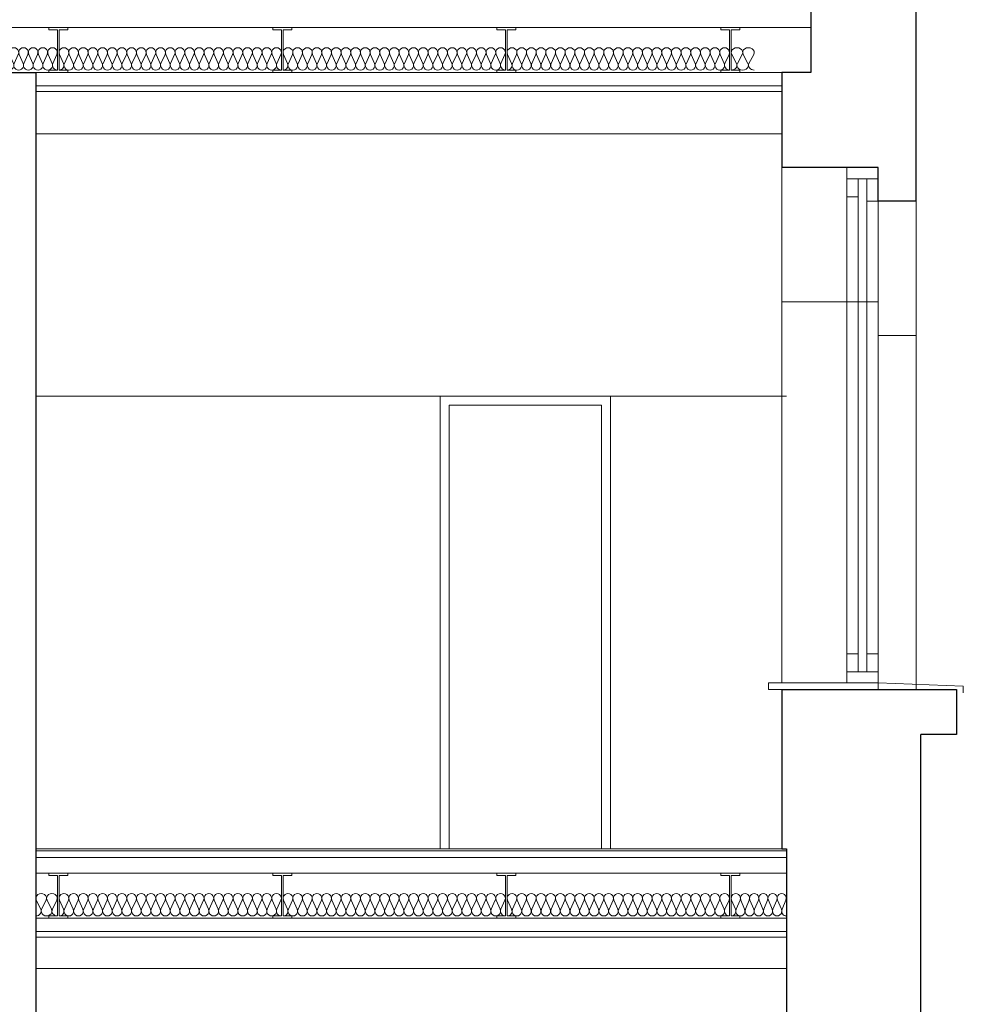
# Model space of a CAD drawing. Extents: x -394022 to -71759, y -12022 to 18278.
# Tile 35 of 91: x -216841 to -212629, y -351 to 4043. Entities that reach past the tile are written whole.
import ezdxf

# ---------------------------------------------------------------- set-up
doc = ezdxf.new("R2010")
doc.units = 0
doc.header["$MEASUREMENT"] = 0
doc.layers.add('INWENT STROPY', color=7, linetype='Continuous')
for name, color, linetype, lineweight, true_color in [('INWENT STROPY_Nr_Pióra__2', 7, 'Continuous', 13, 0x7f7f7f), ('INWENT STROPY_Nr_Pióra__25', 7, 'Continuous', 15, 0x40a5ff), ('Inwentaryzacja Konst._Nr_Pióra__25', 7, 'Continuous', 15, 0x40a5ff)]:
    doc.layers.add(name, color=color, linetype=linetype, lineweight=lineweight, true_color=true_color)
for name, color, linetype, lineweight in [('INWENT STROPY_Nr_Pióra__21', 7, 'Continuous', 13), ('INWENT. DRZWI_Nr_Pióra__21', 7, 'Continuous', 13), ('INWENT. OKNA_Nr_Pióra__21', 7, 'Continuous', 13), ('INWENT.ŚCIANY_Nr_Pióra__1', 7, 'Continuous', 25), ('INWENT.ŚCIANY_Nr_Pióra__21', 7, 'Continuous', 13)]:
    doc.layers.add(name, color=color, linetype=linetype, lineweight=lineweight)

# ---------------------------------------------------------------- blocks, each defined once
blk = doc.blocks.new('Izolacja cieplna 14_24', base_point=(-216665.2, 43.2))
at = {"layer": 'INWENT STROPY_Nr_Pióra__2', "linetype": 'Continuous'}
for p, q in [((-216663.4, 113.4), (-216645.5, 73)), ((-216641.9, 73), (-216623.9, 113.4)), ((-216620.3, 113.4), (-216602.4, 73)), ((-216598.7, 73), (-216580.8, 113.4)), ((-216577.2, 113.4), (-216559.2, 73)), ((-216555.6, 73), (-216537.7, 113.4)), ((-216534, 113.4), (-216516.1, 73)), ((-216512.5, 73), (-216494.5, 113.4)), ((-216490.9, 113.4), (-216473, 73)), ((-216469.3, 73), (-216451.4, 113.4)), ((-216447.8, 113.4), (-216429.8, 73)), ((-216426.2, 73), (-216408.3, 113.4)), ((-216404.7, 113.4), (-216386.7, 73)), ((-216383.1, 73), (-216365.1, 113.4)), ((-216361.5, 113.4), (-216343.6, 73)), ((-216340, 73), (-216322, 113.4)), ((-216318.4, 113.4), (-216300.4, 73)), ((-216296.8, 73), (-216278.9, 113.4)), ((-216275.3, 113.4), (-216257.3, 73)), ((-216253.7, 73), (-216235.8, 113.4)), ((-216232.1, 113.4), (-216214.2, 73)), ((-216210.6, 73), (-216192.6, 113.4)), ((-216189, 113.4), (-216171.1, 73)), ((-216167.4, 73), (-216149.5, 113.4)), ((-216145.9, 113.4), (-216127.9, 73)), ((-216124.3, 73), (-216106.4, 113.4)), ((-216102.7, 113.4), (-216084.8, 73)), ((-216081.2, 73), (-216063.2, 113.4)), ((-216059.6, 113.4), (-216041.7, 73)), ((-216038, 73), (-216020.1, 113.4)), ((-216016.5, 113.4), (-215998.5, 73)), ((-215994.9, 73), (-215977, 113.4)), ((-215973.3, 113.4), (-215955.4, 73)), ((-215951.8, 73), (-215933.8, 113.4)), ((-215930.2, 113.4), (-215912.3, 73)), ((-215908.7, 73), (-215890.7, 113.4)), ((-215887.1, 113.4), (-215869.1, 73)), ((-215865.5, 73), (-215847.6, 113.4)), ((-215844, 113.4), (-215826, 73)), ((-215822.4, 73), (-215804.4, 113.4)), ((-215800.8, 113.4), (-215782.9, 73)), ((-215779.3, 73), (-215761.3, 113.4)), ((-215757.7, 113.4), (-215739.8, 73)), ((-215736.1, 73), (-215718.2, 113.4)), ((-215714.6, 113.4), (-215696.6, 73)), ((-215693, 73), (-215675.1, 113.4))]:
    blk.add_line(p, q, dxfattribs=at)
for centre, start_param, end_param in [((-216643.7, 121.9), 5.870392, 9.837571), ((-216600.6, 121.9), 5.870392, 9.837571), ((-216557.4, 121.9), 5.870392, 9.837571), ((-216514.3, 121.9), 5.870392, 9.837571), ((-216471.2, 121.9), 5.870392, 9.837571), ((-216428, 121.9), 5.870392, 9.837571), ((-216384.9, 121.9), 5.870392, 9.837571), ((-216341.8, 121.9), 5.870392, 9.837571), ((-216298.6, 121.9), 5.870392, 9.837571), ((-216255.5, 121.9), 5.870392, 9.837571), ((-216212.4, 121.9), 5.870392, 9.837571), ((-216169.2, 121.9), 5.870392, 9.837571), ((-216126.1, 121.9), 5.870392, 9.837571), ((-216083, 121.9), 5.870392, 9.837571), ((-216039.9, 121.9), 5.870392, 9.837571), ((-215996.7, 121.9), 5.870392, 9.837571), ((-215953.6, 121.9), 5.870392, 9.837571), ((-215910.5, 121.9), 5.870392, 9.837571), ((-215867.3, 121.9), 5.870392, 9.837571), ((-215824.2, 121.9), 5.870392, 9.837571), ((-215781.1, 121.9), 5.870392, 9.837571), ((-215737.9, 121.9), 5.870392, 9.837571), ((-215694.8, 121.9), 5.870392, 9.837571), ((-216665.2, 64.4), 4.712389, 6.695979), ((-216622.1, 64.4), 2.7288, 6.695979), ((-216579, 64.4), 2.7288, 6.695979), ((-216535.9, 64.4), 2.7288, 6.695979), ((-216492.7, 64.4), 2.7288, 6.695979), ((-216449.6, 64.4), 2.7288, 6.695979), ((-216406.5, 64.4), 2.7288, 6.695979), ((-216363.3, 64.4), 2.7288, 6.695979), ((-216320.2, 64.4), 2.7288, 6.695979), ((-216277.1, 64.4), 2.7288, 6.695979), ((-216233.9, 64.4), 2.7288, 6.695979), ((-216190.8, 64.4), 2.7288, 6.695979), ((-216147.7, 64.4), 2.7288, 6.695979), ((-216104.6, 64.4), 2.7288, 6.695979), ((-216061.4, 64.4), 2.7288, 6.695979), ((-216018.3, 64.4), 2.7288, 6.695979), ((-215975.2, 64.4), 2.7288, 6.695979), ((-215932, 64.4), 2.7288, 6.695979), ((-215888.9, 64.4), 2.7288, 6.695979), ((-215845.8, 64.4), 2.7288, 6.695979), ((-215802.6, 64.4), 2.7288, 6.695979), ((-215759.5, 64.4), 2.7288, 6.695979), ((-215716.4, 64.4), 2.7288, 6.695979), ((-215673.2, 64.4), 2.7288, 4.712389)]:
    blk.add_ellipse(centre, major_axis=(21.6, 0), ratio=0.986209, start_param=start_param, end_param=end_param, dxfattribs=at)
blk = doc.blocks.new('Izolacja cieplna 14_29', base_point=(-217665.2, 3818.2))
at = {"layer": 'INWENT STROPY_Nr_Pióra__2', "linetype": 'Continuous'}
for p, q in [((-217663.4, 3888.4), (-217645.5, 3848)), ((-217641.9, 3848), (-217623.9, 3888.4)), ((-217620.3, 3888.4), (-217602.4, 3848)), ((-217598.7, 3848), (-217580.8, 3888.4)), ((-217577.2, 3888.4), (-217559.2, 3848)), ((-217555.6, 3848), (-217537.7, 3888.4)), ((-217534, 3888.4), (-217516.1, 3848)), ((-217512.5, 3848), (-217494.5, 3888.4)), ((-217490.9, 3888.4), (-217473, 3848)), ((-217469.3, 3848), (-217451.4, 3888.4)), ((-217447.8, 3888.4), (-217429.8, 3848)), ((-217426.2, 3848), (-217408.3, 3888.4)), ((-217404.7, 3888.4), (-217386.7, 3848)), ((-217383.1, 3848), (-217365.1, 3888.4)), ((-217361.5, 3888.4), (-217343.6, 3848)), ((-217340, 3848), (-217322, 3888.4)), ((-217318.4, 3888.4), (-217300.4, 3848)), ((-217296.8, 3848), (-217278.9, 3888.4)), ((-217275.3, 3888.4), (-217257.3, 3848)), ((-217253.7, 3848), (-217235.8, 3888.4)), ((-217232.1, 3888.4), (-217214.2, 3848)), ((-217210.6, 3848), (-217192.6, 3888.4)), ((-217189, 3888.4), (-217171.1, 3848)), ((-217167.4, 3848), (-217149.5, 3888.4)), ((-217145.9, 3888.4), (-217127.9, 3848)), ((-217124.3, 3848), (-217106.4, 3888.4)), ((-217102.7, 3888.4), (-217084.8, 3848)), ((-217081.2, 3848), (-217063.2, 3888.4)), ((-217059.6, 3888.4), (-217041.7, 3848)), ((-217038, 3848), (-217020.1, 3888.4)), ((-217016.5, 3888.4), (-216998.5, 3848)), ((-216994.9, 3848), (-216977, 3888.4)), ((-216973.3, 3888.4), (-216955.4, 3848)), ((-216951.8, 3848), (-216933.8, 3888.4)), ((-216930.2, 3888.4), (-216912.3, 3848)), ((-216908.7, 3848), (-216890.7, 3888.4)), ((-216887.1, 3888.4), (-216869.1, 3848)), ((-216865.5, 3848), (-216847.6, 3888.4)), ((-216844, 3888.4), (-216826, 3848)), ((-216822.4, 3848), (-216804.4, 3888.4)), ((-216800.8, 3888.4), (-216782.9, 3848)), ((-216779.3, 3848), (-216761.3, 3888.4)), ((-216757.7, 3888.4), (-216739.8, 3848)), ((-216736.1, 3848), (-216718.2, 3888.4)), ((-216714.6, 3888.4), (-216696.6, 3848)), ((-216693, 3848), (-216675.1, 3888.4))]:
    blk.add_line(p, q, dxfattribs=at)
for centre, start_param, end_param in [((-217643.7, 3896.9), 5.870392, 9.837571), ((-217600.6, 3896.9), 5.870392, 9.837571), ((-217557.4, 3896.9), 5.870392, 9.837571), ((-217514.3, 3896.9), 5.870392, 9.837571), ((-217471.2, 3896.9), 5.870392, 9.837571), ((-217428, 3896.9), 5.870392, 9.837571), ((-217384.9, 3896.9), 5.870392, 9.837571), ((-217341.8, 3896.9), 5.870392, 9.837571), ((-217298.6, 3896.9), 5.870392, 9.837571), ((-217255.5, 3896.9), 5.870392, 9.837571), ((-217212.4, 3896.9), 5.870392, 9.837571), ((-217169.2, 3896.9), 5.870392, 9.837571), ((-217126.1, 3896.9), 5.870392, 9.837571), ((-217083, 3896.9), 5.870392, 9.837571), ((-217039.9, 3896.9), 5.870392, 9.837571), ((-216996.7, 3896.9), 5.870392, 9.837571), ((-216953.6, 3896.9), 5.870392, 9.837571), ((-216910.5, 3896.9), 5.870392, 9.837571), ((-216867.3, 3896.9), 5.870392, 9.837571), ((-216824.2, 3896.9), 5.870392, 9.837571), ((-216781.1, 3896.9), 5.870392, 9.837571), ((-216737.9, 3896.9), 5.870392, 9.837571), ((-216694.8, 3896.9), 5.870392, 9.837571), ((-217665.2, 3839.4), 4.712389, 6.695979), ((-217622.1, 3839.4), 2.7288, 6.695979), ((-217579, 3839.4), 2.7288, 6.695979), ((-217535.9, 3839.4), 2.7288, 6.695979), ((-217492.7, 3839.4), 2.7288, 6.695979), ((-217449.6, 3839.4), 2.7288, 6.695979), ((-217406.5, 3839.4), 2.7288, 6.695979), ((-217363.3, 3839.4), 2.7288, 6.695979), ((-217320.2, 3839.4), 2.7288, 6.695979), ((-217277.1, 3839.4), 2.7288, 6.695979), ((-217233.9, 3839.4), 2.7288, 6.695979), ((-217190.8, 3839.4), 2.7288, 6.695979), ((-217147.7, 3839.4), 2.7288, 6.695979), ((-217104.6, 3839.4), 2.7288, 6.695979), ((-217061.4, 3839.4), 2.7288, 6.695979), ((-217018.3, 3839.4), 2.7288, 6.695979), ((-216975.2, 3839.4), 2.7288, 6.695979), ((-216932, 3839.4), 2.7288, 6.695979), ((-216888.9, 3839.4), 2.7288, 6.695979), ((-216845.8, 3839.4), 2.7288, 6.695979), ((-216802.6, 3839.4), 2.7288, 6.695979), ((-216759.5, 3839.4), 2.7288, 6.695979), ((-216716.4, 3839.4), 2.7288, 6.695979), ((-216673.2, 3839.4), 2.7288, 4.712389)]:
    blk.add_ellipse(centre, major_axis=(21.6, 0), ratio=0.986209, start_param=start_param, end_param=end_param, dxfattribs=at)
blk = doc.blocks.new('Izolacja cieplna 14_35', base_point=(-214665.2, 3818.2))
at = {"layer": 'INWENT STROPY_Nr_Pióra__2', "linetype": 'Continuous'}
for p, q in [((-214663.4, 3888.4), (-214645.5, 3848)), ((-214641.9, 3848), (-214623.9, 3888.4)), ((-214620.3, 3888.4), (-214602.4, 3848)), ((-214598.7, 3848), (-214580.8, 3888.4)), ((-214577.2, 3888.4), (-214559.2, 3848)), ((-214555.6, 3848), (-214537.7, 3888.4)), ((-214534, 3888.4), (-214516.1, 3848)), ((-214512.5, 3848), (-214494.5, 3888.4)), ((-214490.9, 3888.4), (-214473, 3848)), ((-214469.3, 3848), (-214451.4, 3888.4)), ((-214447.8, 3888.4), (-214429.8, 3848)), ((-214426.2, 3848), (-214408.3, 3888.4)), ((-214404.7, 3888.4), (-214386.7, 3848)), ((-214383.1, 3848), (-214365.1, 3888.4)), ((-214361.5, 3888.4), (-214343.6, 3848)), ((-214340, 3848), (-214322, 3888.4)), ((-214318.4, 3888.4), (-214300.4, 3848)), ((-214296.8, 3848), (-214278.9, 3888.4)), ((-214275.3, 3888.4), (-214257.3, 3848)), ((-214253.7, 3848), (-214235.8, 3888.4)), ((-214232.1, 3888.4), (-214214.2, 3848)), ((-214210.6, 3848), (-214192.6, 3888.4)), ((-214189, 3888.4), (-214171.1, 3848)), ((-214167.4, 3848), (-214149.5, 3888.4)), ((-214145.9, 3888.4), (-214127.9, 3848)), ((-214124.3, 3848), (-214106.4, 3888.4)), ((-214102.7, 3888.4), (-214084.8, 3848)), ((-214081.2, 3848), (-214063.2, 3888.4)), ((-214059.6, 3888.4), (-214041.7, 3848)), ((-214038, 3848), (-214020.1, 3888.4)), ((-214016.5, 3888.4), (-213998.5, 3848)), ((-213994.9, 3848), (-213977, 3888.4)), ((-213973.3, 3888.4), (-213955.4, 3848)), ((-213951.8, 3848), (-213933.8, 3888.4)), ((-213930.2, 3888.4), (-213912.3, 3848)), ((-213908.7, 3848), (-213890.7, 3888.4)), ((-213887.1, 3888.4), (-213869.1, 3848)), ((-213865.5, 3848), (-213847.6, 3888.4)), ((-213844, 3888.4), (-213826, 3848)), ((-213822.4, 3848), (-213804.4, 3888.4)), ((-213800.8, 3888.4), (-213782.9, 3848)), ((-213779.3, 3848), (-213761.3, 3888.4)), ((-213757.7, 3888.4), (-213739.8, 3848)), ((-213736.1, 3848), (-213718.2, 3888.4)), ((-213714.6, 3888.4), (-213696.6, 3848)), ((-213693, 3848), (-213675.1, 3888.4))]:
    blk.add_line(p, q, dxfattribs=at)
for centre, start_param, end_param in [((-214643.7, 3896.9), 5.870392, 9.837571), ((-214600.6, 3896.9), 5.870392, 9.837571), ((-214557.4, 3896.9), 5.870392, 9.837571), ((-214514.3, 3896.9), 5.870392, 9.837571), ((-214471.2, 3896.9), 5.870392, 9.837571), ((-214428, 3896.9), 5.870392, 9.837571), ((-214384.9, 3896.9), 5.870392, 9.837571), ((-214341.8, 3896.9), 5.870392, 9.837571), ((-214298.6, 3896.9), 5.870392, 9.837571), ((-214255.5, 3896.9), 5.870392, 9.837571), ((-214212.4, 3896.9), 5.870392, 9.837571), ((-214169.2, 3896.9), 5.870392, 9.837571), ((-214126.1, 3896.9), 5.870392, 9.837571), ((-214083, 3896.9), 5.870392, 9.837571), ((-214039.9, 3896.9), 5.870392, 9.837571), ((-213996.7, 3896.9), 5.870392, 9.837571), ((-213953.6, 3896.9), 5.870392, 9.837571), ((-213910.5, 3896.9), 5.870392, 9.837571), ((-213867.3, 3896.9), 5.870392, 9.837571), ((-213824.2, 3896.9), 5.870392, 9.837571), ((-213781.1, 3896.9), 5.870392, 9.837571), ((-213737.9, 3896.9), 5.870392, 9.837571), ((-213694.8, 3896.9), 5.870392, 9.837571), ((-214665.2, 3839.4), 4.712389, 6.695979), ((-214622.1, 3839.4), 2.7288, 6.695979), ((-214579, 3839.4), 2.7288, 6.695979), ((-214535.9, 3839.4), 2.7288, 6.695979), ((-214492.7, 3839.4), 2.7288, 6.695979), ((-214449.6, 3839.4), 2.7288, 6.695979), ((-214406.5, 3839.4), 2.7288, 6.695979), ((-214363.3, 3839.4), 2.7288, 6.695979), ((-214320.2, 3839.4), 2.7288, 6.695979), ((-214277.1, 3839.4), 2.7288, 6.695979), ((-214233.9, 3839.4), 2.7288, 6.695979), ((-214190.8, 3839.4), 2.7288, 6.695979), ((-214147.7, 3839.4), 2.7288, 6.695979), ((-214104.6, 3839.4), 2.7288, 6.695979), ((-214061.4, 3839.4), 2.7288, 6.695979), ((-214018.3, 3839.4), 2.7288, 6.695979), ((-213975.2, 3839.4), 2.7288, 6.695979), ((-213932, 3839.4), 2.7288, 6.695979), ((-213888.9, 3839.4), 2.7288, 6.695979), ((-213845.8, 3839.4), 2.7288, 6.695979), ((-213802.6, 3839.4), 2.7288, 6.695979), ((-213759.5, 3839.4), 2.7288, 6.695979), ((-213716.4, 3839.4), 2.7288, 6.695979), ((-213673.2, 3839.4), 2.7288, 4.712389)]:
    blk.add_ellipse(centre, major_axis=(21.6, 0), ratio=0.986209, start_param=start_param, end_param=end_param, dxfattribs=at)
blk = doc.blocks.new('Izolacja cieplna 14_36', base_point=(-213665.2, 43.2))
at = {"layer": 'INWENT STROPY_Nr_Pióra__2', "linetype": 'Continuous'}
for p, q in [((-213663.5, 113.4), (-213646.5, 73)), ((-213643, 73), (-213626, 113.4)), ((-213622.5, 113.4), (-213605.5, 73)), ((-213602, 73), (-213585, 113.4)), ((-213581.5, 113.4), (-213564.5, 73)), ((-213561, 73), (-213544, 113.4)), ((-213540.5, 113.4), (-213523.5, 73)), ((-213520, 73), (-213503, 113.4)), ((-213499.5, 113.4), (-213482.5, 73)), ((-213479, 73), (-213462, 113.4)), ((-213458.5, 113.4), (-213441.5, 73)), ((-213438, 73), (-213421, 113.4))]:
    blk.add_line(p, q, dxfattribs=at)
for centre, start_param, end_param in [((-213644.7, 121.9), 4.299595, 8.266775), ((-213603.7, 121.9), 4.299595, 8.266775), ((-213562.7, 121.9), 4.299595, 8.266775), ((-213521.7, 121.9), 4.299595, 8.266775), ((-213480.7, 121.9), 4.299595, 8.266775), ((-213439.7, 121.9), 4.299595, 8.266775), ((-213665.2, 64.4), 3.141593, 5.125182), ((-213624.2, 64.4), 1.158004, 5.125183), ((-213583.2, 64.4), 1.158004, 5.125183), ((-213542.2, 64.4), 1.158004, 5.125183), ((-213501.2, 64.4), 1.158004, 5.125183), ((-213460.2, 64.4), 1.158004, 5.125183), ((-213419.2, 64.4), 1.158004, 3.141593)]:
    blk.add_ellipse(centre, major_axis=(0, 21.3), ratio=0.963898, start_param=start_param, end_param=end_param, dxfattribs=at)
blk = doc.blocks.new('Izolacja cieplna 14_39', base_point=(-216769.2, 43.2))
at = {"layer": 'INWENT STROPY_Nr_Pióra__2', "linetype": 'Continuous'}
for p, q in [((-216767.2, 113.4), (-216747.3, 73)), ((-216743.2, 73), (-216723.3, 113.4)), ((-216719.2, 113.4), (-216699.3, 73)), ((-216695.2, 73), (-216675.3, 113.4))]:
    blk.add_line(p, q, dxfattribs=at)
for centre, start_param, end_param in [((-216745.2, 121.9), 5.870392, 9.837571), ((-216697.2, 121.9), 5.870392, 9.837571), ((-216769.2, 64.4), 4.712389, 6.695979), ((-216721.2, 64.4), 2.7288, 6.695979), ((-216673.2, 64.4), 2.7288, 4.712389)]:
    blk.add_ellipse(centre, major_axis=(24, 0), ratio=0.886131, start_param=start_param, end_param=end_param, dxfattribs=at)
blk = doc.blocks.new('Izolacja cieplna 14_96', base_point=(-216665.2, 3818.2))
at = {"layer": 'INWENT STROPY_Nr_Pióra__2', "linetype": 'Continuous'}
for p, q in [((-216663.4, 3888.4), (-216645.5, 3848)), ((-216641.9, 3848), (-216623.9, 3888.4)), ((-216620.3, 3888.4), (-216602.4, 3848)), ((-216598.7, 3848), (-216580.8, 3888.4)), ((-216577.2, 3888.4), (-216559.2, 3848)), ((-216555.6, 3848), (-216537.7, 3888.4)), ((-216534, 3888.4), (-216516.1, 3848)), ((-216512.5, 3848), (-216494.5, 3888.4)), ((-216490.9, 3888.4), (-216473, 3848)), ((-216469.3, 3848), (-216451.4, 3888.4)), ((-216447.8, 3888.4), (-216429.8, 3848)), ((-216426.2, 3848), (-216408.3, 3888.4)), ((-216404.7, 3888.4), (-216386.7, 3848)), ((-216383.1, 3848), (-216365.1, 3888.4)), ((-216361.5, 3888.4), (-216343.6, 3848)), ((-216340, 3848), (-216322, 3888.4)), ((-216318.4, 3888.4), (-216300.4, 3848)), ((-216296.8, 3848), (-216278.9, 3888.4)), ((-216275.3, 3888.4), (-216257.3, 3848)), ((-216253.7, 3848), (-216235.8, 3888.4)), ((-216232.1, 3888.4), (-216214.2, 3848)), ((-216210.6, 3848), (-216192.6, 3888.4)), ((-216189, 3888.4), (-216171.1, 3848)), ((-216167.4, 3848), (-216149.5, 3888.4)), ((-216145.9, 3888.4), (-216127.9, 3848)), ((-216124.3, 3848), (-216106.4, 3888.4)), ((-216102.7, 3888.4), (-216084.8, 3848)), ((-216081.2, 3848), (-216063.2, 3888.4)), ((-216059.6, 3888.4), (-216041.7, 3848)), ((-216038, 3848), (-216020.1, 3888.4)), ((-216016.5, 3888.4), (-215998.5, 3848)), ((-215994.9, 3848), (-215977, 3888.4)), ((-215973.3, 3888.4), (-215955.4, 3848)), ((-215951.8, 3848), (-215933.8, 3888.4)), ((-215930.2, 3888.4), (-215912.3, 3848)), ((-215908.7, 3848), (-215890.7, 3888.4)), ((-215887.1, 3888.4), (-215869.1, 3848)), ((-215865.5, 3848), (-215847.6, 3888.4)), ((-215844, 3888.4), (-215826, 3848)), ((-215822.4, 3848), (-215804.4, 3888.4)), ((-215800.8, 3888.4), (-215782.9, 3848)), ((-215779.3, 3848), (-215761.3, 3888.4)), ((-215757.7, 3888.4), (-215739.8, 3848)), ((-215736.1, 3848), (-215718.2, 3888.4)), ((-215714.6, 3888.4), (-215696.6, 3848)), ((-215693, 3848), (-215675.1, 3888.4))]:
    blk.add_line(p, q, dxfattribs=at)
for centre, start_param, end_param in [((-216643.7, 3896.9), 5.870392, 9.837571), ((-216600.6, 3896.9), 5.870392, 9.837571), ((-216557.4, 3896.9), 5.870392, 9.837571), ((-216514.3, 3896.9), 5.870392, 9.837571), ((-216471.2, 3896.9), 5.870392, 9.837571), ((-216428, 3896.9), 5.870392, 9.837571), ((-216384.9, 3896.9), 5.870392, 9.837571), ((-216341.8, 3896.9), 5.870392, 9.837571), ((-216298.6, 3896.9), 5.870392, 9.837571), ((-216255.5, 3896.9), 5.870392, 9.837571), ((-216212.4, 3896.9), 5.870392, 9.837571), ((-216169.2, 3896.9), 5.870392, 9.837571), ((-216126.1, 3896.9), 5.870392, 9.837571), ((-216083, 3896.9), 5.870392, 9.837571), ((-216039.9, 3896.9), 5.870392, 9.837571), ((-215996.7, 3896.9), 5.870392, 9.837571), ((-215953.6, 3896.9), 5.870392, 9.837571), ((-215910.5, 3896.9), 5.870392, 9.837571), ((-215867.3, 3896.9), 5.870392, 9.837571), ((-215824.2, 3896.9), 5.870392, 9.837571), ((-215781.1, 3896.9), 5.870392, 9.837571), ((-215737.9, 3896.9), 5.870392, 9.837571), ((-215694.8, 3896.9), 5.870392, 9.837571), ((-216665.2, 3839.4), 4.712389, 6.695979), ((-216622.1, 3839.4), 2.7288, 6.695979), ((-216579, 3839.4), 2.7288, 6.695979), ((-216535.9, 3839.4), 2.7288, 6.695979), ((-216492.7, 3839.4), 2.7288, 6.695979), ((-216449.6, 3839.4), 2.7288, 6.695979), ((-216406.5, 3839.4), 2.7288, 6.695979), ((-216363.3, 3839.4), 2.7288, 6.695979), ((-216320.2, 3839.4), 2.7288, 6.695979), ((-216277.1, 3839.4), 2.7288, 6.695979), ((-216233.9, 3839.4), 2.7288, 6.695979), ((-216190.8, 3839.4), 2.7288, 6.695979), ((-216147.7, 3839.4), 2.7288, 6.695979), ((-216104.6, 3839.4), 2.7288, 6.695979), ((-216061.4, 3839.4), 2.7288, 6.695979), ((-216018.3, 3839.4), 2.7288, 6.695979), ((-215975.2, 3839.4), 2.7288, 6.695979), ((-215932, 3839.4), 2.7288, 6.695979), ((-215888.9, 3839.4), 2.7288, 6.695979), ((-215845.8, 3839.4), 2.7288, 6.695979), ((-215802.6, 3839.4), 2.7288, 6.695979), ((-215759.5, 3839.4), 2.7288, 6.695979), ((-215716.4, 3839.4), 2.7288, 6.695979), ((-215673.2, 3839.4), 2.7288, 4.712389)]:
    blk.add_ellipse(centre, major_axis=(21.6, 0), ratio=0.986209, start_param=start_param, end_param=end_param, dxfattribs=at)
blk = doc.blocks.new('Izolacja cieplna 14_97', base_point=(-215665.2, 3818.2))
at = {"layer": 'INWENT STROPY_Nr_Pióra__2', "linetype": 'Continuous'}
for p, q in [((-215663.4, 3888.4), (-215645.5, 3848)), ((-215641.9, 3848), (-215623.9, 3888.4)), ((-215620.3, 3888.4), (-215602.4, 3848)), ((-215598.7, 3848), (-215580.8, 3888.4)), ((-215577.2, 3888.4), (-215559.2, 3848)), ((-215555.6, 3848), (-215537.7, 3888.4)), ((-215534, 3888.4), (-215516.1, 3848)), ((-215512.5, 3848), (-215494.5, 3888.4)), ((-215490.9, 3888.4), (-215473, 3848)), ((-215469.3, 3848), (-215451.4, 3888.4)), ((-215447.8, 3888.4), (-215429.8, 3848)), ((-215426.2, 3848), (-215408.3, 3888.4)), ((-215404.7, 3888.4), (-215386.7, 3848)), ((-215383.1, 3848), (-215365.1, 3888.4)), ((-215361.5, 3888.4), (-215343.6, 3848)), ((-215340, 3848), (-215322, 3888.4)), ((-215318.4, 3888.4), (-215300.4, 3848)), ((-215296.8, 3848), (-215278.9, 3888.4)), ((-215275.3, 3888.4), (-215257.3, 3848)), ((-215253.7, 3848), (-215235.8, 3888.4)), ((-215232.1, 3888.4), (-215214.2, 3848)), ((-215210.6, 3848), (-215192.6, 3888.4)), ((-215189, 3888.4), (-215171.1, 3848)), ((-215167.4, 3848), (-215149.5, 3888.4)), ((-215145.9, 3888.4), (-215127.9, 3848)), ((-215124.3, 3848), (-215106.4, 3888.4)), ((-215102.7, 3888.4), (-215084.8, 3848)), ((-215081.2, 3848), (-215063.2, 3888.4)), ((-215059.6, 3888.4), (-215041.7, 3848)), ((-215038, 3848), (-215020.1, 3888.4)), ((-215016.5, 3888.4), (-214998.5, 3848)), ((-214994.9, 3848), (-214977, 3888.4)), ((-214973.3, 3888.4), (-214955.4, 3848)), ((-214951.8, 3848), (-214933.8, 3888.4)), ((-214930.2, 3888.4), (-214912.3, 3848)), ((-214908.7, 3848), (-214890.7, 3888.4)), ((-214887.1, 3888.4), (-214869.1, 3848)), ((-214865.5, 3848), (-214847.6, 3888.4)), ((-214844, 3888.4), (-214826, 3848)), ((-214822.4, 3848), (-214804.4, 3888.4)), ((-214800.8, 3888.4), (-214782.9, 3848)), ((-214779.3, 3848), (-214761.3, 3888.4)), ((-214757.7, 3888.4), (-214739.8, 3848)), ((-214736.1, 3848), (-214718.2, 3888.4)), ((-214714.6, 3888.4), (-214696.6, 3848)), ((-214693, 3848), (-214675.1, 3888.4))]:
    blk.add_line(p, q, dxfattribs=at)
for centre, start_param, end_param in [((-215643.7, 3896.9), 5.870392, 9.837571), ((-215600.6, 3896.9), 5.870392, 9.837571), ((-215557.4, 3896.9), 5.870392, 9.837571), ((-215514.3, 3896.9), 5.870392, 9.837571), ((-215471.2, 3896.9), 5.870392, 9.837571), ((-215428, 3896.9), 5.870392, 9.837571), ((-215384.9, 3896.9), 5.870392, 9.837571), ((-215341.8, 3896.9), 5.870392, 9.837571), ((-215298.6, 3896.9), 5.870392, 9.837571), ((-215255.5, 3896.9), 5.870392, 9.837571), ((-215212.4, 3896.9), 5.870392, 9.837571), ((-215169.2, 3896.9), 5.870392, 9.837571), ((-215126.1, 3896.9), 5.870392, 9.837571), ((-215083, 3896.9), 5.870392, 9.837571), ((-215039.9, 3896.9), 5.870392, 9.837571), ((-214996.7, 3896.9), 5.870392, 9.837571), ((-214953.6, 3896.9), 5.870392, 9.837571), ((-214910.5, 3896.9), 5.870392, 9.837571), ((-214867.3, 3896.9), 5.870392, 9.837571), ((-214824.2, 3896.9), 5.870392, 9.837571), ((-214781.1, 3896.9), 5.870392, 9.837571), ((-214737.9, 3896.9), 5.870392, 9.837571), ((-214694.8, 3896.9), 5.870392, 9.837571), ((-215665.2, 3839.4), 4.712389, 6.695979), ((-215622.1, 3839.4), 2.7288, 6.695979), ((-215579, 3839.4), 2.7288, 6.695979), ((-215535.9, 3839.4), 2.7288, 6.695979), ((-215492.7, 3839.4), 2.7288, 6.695979), ((-215449.6, 3839.4), 2.7288, 6.695979), ((-215406.5, 3839.4), 2.7288, 6.695979), ((-215363.3, 3839.4), 2.7288, 6.695979), ((-215320.2, 3839.4), 2.7288, 6.695979), ((-215277.1, 3839.4), 2.7288, 6.695979), ((-215233.9, 3839.4), 2.7288, 6.695979), ((-215190.8, 3839.4), 2.7288, 6.695979), ((-215147.7, 3839.4), 2.7288, 6.695979), ((-215104.6, 3839.4), 2.7288, 6.695979), ((-215061.4, 3839.4), 2.7288, 6.695979), ((-215018.3, 3839.4), 2.7288, 6.695979), ((-214975.2, 3839.4), 2.7288, 6.695979), ((-214932, 3839.4), 2.7288, 6.695979), ((-214888.9, 3839.4), 2.7288, 6.695979), ((-214845.8, 3839.4), 2.7288, 6.695979), ((-214802.6, 3839.4), 2.7288, 6.695979), ((-214759.5, 3839.4), 2.7288, 6.695979), ((-214716.4, 3839.4), 2.7288, 6.695979), ((-214673.2, 3839.4), 2.7288, 4.712389)]:
    blk.add_ellipse(centre, major_axis=(21.6, 0), ratio=0.986209, start_param=start_param, end_param=end_param, dxfattribs=at)
blk = doc.blocks.new('Izolacja cieplna 14_98', base_point=(-213665.2, 3818.2))
at = {"layer": 'INWENT STROPY_Nr_Pióra__2', "linetype": 'Continuous'}
for p, q in [((-213663.1, 3888.4), (-213641.7, 3848)), ((-213637.4, 3848), (-213616, 3888.4)), ((-213611.7, 3888.4), (-213590.4, 3848)), ((-213586, 3848), (-213564.7, 3888.4))]:
    blk.add_line(p, q, dxfattribs=at)
for centre, start_param, end_param in [((-213639.6, 3896.9), 5.870392, 9.837571), ((-213588.2, 3896.9), 5.870392, 9.837571), ((-213665.2, 3839.4), 4.712389, 6.695979), ((-213613.9, 3839.4), 2.7288, 6.695979), ((-213562.5, 3839.4), 2.7288, 4.712389)]:
    blk.add_ellipse(centre, major_axis=(25.7, 0), ratio=0.828141, start_param=start_param, end_param=end_param, dxfattribs=at)
blk = doc.blocks.new('Izolacja cieplna 14_103', base_point=(-214665.2, 43.2))
at = {"layer": 'INWENT STROPY_Nr_Pióra__2', "linetype": 'Continuous'}
for p, q in [((-214663.4, 113.4), (-214645.5, 73)), ((-214641.9, 73), (-214623.9, 113.4)), ((-214620.3, 113.4), (-214602.4, 73)), ((-214598.7, 73), (-214580.8, 113.4)), ((-214577.2, 113.4), (-214559.2, 73)), ((-214555.6, 73), (-214537.7, 113.4)), ((-214534, 113.4), (-214516.1, 73)), ((-214512.5, 73), (-214494.5, 113.4)), ((-214490.9, 113.4), (-214473, 73)), ((-214469.3, 73), (-214451.4, 113.4)), ((-214447.8, 113.4), (-214429.8, 73)), ((-214426.2, 73), (-214408.3, 113.4)), ((-214404.7, 113.4), (-214386.7, 73)), ((-214383.1, 73), (-214365.1, 113.4)), ((-214361.5, 113.4), (-214343.6, 73)), ((-214340, 73), (-214322, 113.4)), ((-214318.4, 113.4), (-214300.4, 73)), ((-214296.8, 73), (-214278.9, 113.4)), ((-214275.3, 113.4), (-214257.3, 73)), ((-214253.7, 73), (-214235.8, 113.4)), ((-214232.1, 113.4), (-214214.2, 73)), ((-214210.6, 73), (-214192.6, 113.4)), ((-214189, 113.4), (-214171.1, 73)), ((-214167.4, 73), (-214149.5, 113.4)), ((-214145.9, 113.4), (-214127.9, 73)), ((-214124.3, 73), (-214106.4, 113.4)), ((-214102.7, 113.4), (-214084.8, 73)), ((-214081.2, 73), (-214063.2, 113.4)), ((-214059.6, 113.4), (-214041.7, 73)), ((-214038, 73), (-214020.1, 113.4)), ((-214016.5, 113.4), (-213998.5, 73)), ((-213994.9, 73), (-213977, 113.4)), ((-213973.3, 113.4), (-213955.4, 73)), ((-213951.8, 73), (-213933.8, 113.4)), ((-213930.2, 113.4), (-213912.3, 73)), ((-213908.7, 73), (-213890.7, 113.4)), ((-213887.1, 113.4), (-213869.1, 73)), ((-213865.5, 73), (-213847.6, 113.4)), ((-213844, 113.4), (-213826, 73)), ((-213822.4, 73), (-213804.4, 113.4)), ((-213800.8, 113.4), (-213782.9, 73)), ((-213779.3, 73), (-213761.3, 113.4)), ((-213757.7, 113.4), (-213739.8, 73)), ((-213736.1, 73), (-213718.2, 113.4)), ((-213714.6, 113.4), (-213696.6, 73)), ((-213693, 73), (-213675.1, 113.4))]:
    blk.add_line(p, q, dxfattribs=at)
for centre, start_param, end_param in [((-214643.7, 121.9), 5.870392, 9.837571), ((-214600.6, 121.9), 5.870392, 9.837571), ((-214557.4, 121.9), 5.870392, 9.837571), ((-214514.3, 121.9), 5.870392, 9.837571), ((-214471.2, 121.9), 5.870392, 9.837571), ((-214428, 121.9), 5.870392, 9.837571), ((-214384.9, 121.9), 5.870392, 9.837571), ((-214341.8, 121.9), 5.870392, 9.837571), ((-214298.6, 121.9), 5.870392, 9.837571), ((-214255.5, 121.9), 5.870392, 9.837571), ((-214212.4, 121.9), 5.870392, 9.837571), ((-214169.2, 121.9), 5.870392, 9.837571), ((-214126.1, 121.9), 5.870392, 9.837571), ((-214083, 121.9), 5.870392, 9.837571), ((-214039.9, 121.9), 5.870392, 9.837571), ((-213996.7, 121.9), 5.870392, 9.837571), ((-213953.6, 121.9), 5.870392, 9.837571), ((-213910.5, 121.9), 5.870392, 9.837571), ((-213867.3, 121.9), 5.870392, 9.837571), ((-213824.2, 121.9), 5.870392, 9.837571), ((-213781.1, 121.9), 5.870392, 9.837571), ((-213737.9, 121.9), 5.870392, 9.837571), ((-213694.8, 121.9), 5.870392, 9.837571), ((-214665.2, 64.4), 4.712389, 6.695979), ((-214622.1, 64.4), 2.7288, 6.695979), ((-214579, 64.4), 2.7288, 6.695979), ((-214535.9, 64.4), 2.7288, 6.695979), ((-214492.7, 64.4), 2.7288, 6.695979), ((-214449.6, 64.4), 2.7288, 6.695979), ((-214406.5, 64.4), 2.7288, 6.695979), ((-214363.3, 64.4), 2.7288, 6.695979), ((-214320.2, 64.4), 2.7288, 6.695979), ((-214277.1, 64.4), 2.7288, 6.695979), ((-214233.9, 64.4), 2.7288, 6.695979), ((-214190.8, 64.4), 2.7288, 6.695979), ((-214147.7, 64.4), 2.7288, 6.695979), ((-214104.6, 64.4), 2.7288, 6.695979), ((-214061.4, 64.4), 2.7288, 6.695979), ((-214018.3, 64.4), 2.7288, 6.695979), ((-213975.2, 64.4), 2.7288, 6.695979), ((-213932, 64.4), 2.7288, 6.695979), ((-213888.9, 64.4), 2.7288, 6.695979), ((-213845.8, 64.4), 2.7288, 6.695979), ((-213802.6, 64.4), 2.7288, 6.695979), ((-213759.5, 64.4), 2.7288, 6.695979), ((-213716.4, 64.4), 2.7288, 6.695979), ((-213673.2, 64.4), 2.7288, 4.712389)]:
    blk.add_ellipse(centre, major_axis=(21.6, 0), ratio=0.986209, start_param=start_param, end_param=end_param, dxfattribs=at)
blk = doc.blocks.new('Izolacja cieplna 14_104', base_point=(-215665.2, 43.2))
at = {"layer": 'INWENT STROPY_Nr_Pióra__2', "linetype": 'Continuous'}
for p, q in [((-215663.4, 113.4), (-215645.5, 73)), ((-215641.9, 73), (-215623.9, 113.4)), ((-215620.3, 113.4), (-215602.4, 73)), ((-215598.7, 73), (-215580.8, 113.4)), ((-215577.2, 113.4), (-215559.2, 73)), ((-215555.6, 73), (-215537.7, 113.4)), ((-215534, 113.4), (-215516.1, 73)), ((-215512.5, 73), (-215494.5, 113.4)), ((-215490.9, 113.4), (-215473, 73)), ((-215469.3, 73), (-215451.4, 113.4)), ((-215447.8, 113.4), (-215429.8, 73)), ((-215426.2, 73), (-215408.3, 113.4)), ((-215404.7, 113.4), (-215386.7, 73)), ((-215383.1, 73), (-215365.1, 113.4)), ((-215361.5, 113.4), (-215343.6, 73)), ((-215340, 73), (-215322, 113.4)), ((-215318.4, 113.4), (-215300.4, 73)), ((-215296.8, 73), (-215278.9, 113.4)), ((-215275.3, 113.4), (-215257.3, 73)), ((-215253.7, 73), (-215235.8, 113.4)), ((-215232.1, 113.4), (-215214.2, 73)), ((-215210.6, 73), (-215192.6, 113.4)), ((-215189, 113.4), (-215171.1, 73)), ((-215167.4, 73), (-215149.5, 113.4)), ((-215145.9, 113.4), (-215127.9, 73)), ((-215124.3, 73), (-215106.4, 113.4)), ((-215102.7, 113.4), (-215084.8, 73)), ((-215081.2, 73), (-215063.2, 113.4)), ((-215059.6, 113.4), (-215041.7, 73)), ((-215038, 73), (-215020.1, 113.4)), ((-215016.5, 113.4), (-214998.5, 73)), ((-214994.9, 73), (-214977, 113.4)), ((-214973.3, 113.4), (-214955.4, 73)), ((-214951.8, 73), (-214933.8, 113.4)), ((-214930.2, 113.4), (-214912.3, 73)), ((-214908.7, 73), (-214890.7, 113.4)), ((-214887.1, 113.4), (-214869.1, 73)), ((-214865.5, 73), (-214847.6, 113.4)), ((-214844, 113.4), (-214826, 73)), ((-214822.4, 73), (-214804.4, 113.4)), ((-214800.8, 113.4), (-214782.9, 73)), ((-214779.3, 73), (-214761.3, 113.4)), ((-214757.7, 113.4), (-214739.8, 73)), ((-214736.1, 73), (-214718.2, 113.4)), ((-214714.6, 113.4), (-214696.6, 73)), ((-214693, 73), (-214675.1, 113.4))]:
    blk.add_line(p, q, dxfattribs=at)
for centre, start_param, end_param in [((-215643.7, 121.9), 5.870392, 9.837571), ((-215600.6, 121.9), 5.870392, 9.837571), ((-215557.4, 121.9), 5.870392, 9.837571), ((-215514.3, 121.9), 5.870392, 9.837571), ((-215471.2, 121.9), 5.870392, 9.837571), ((-215428, 121.9), 5.870392, 9.837571), ((-215384.9, 121.9), 5.870392, 9.837571), ((-215341.8, 121.9), 5.870392, 9.837571), ((-215298.6, 121.9), 5.870392, 9.837571), ((-215255.5, 121.9), 5.870392, 9.837571), ((-215212.4, 121.9), 5.870392, 9.837571), ((-215169.2, 121.9), 5.870392, 9.837571), ((-215126.1, 121.9), 5.870392, 9.837571), ((-215083, 121.9), 5.870392, 9.837571), ((-215039.9, 121.9), 5.870392, 9.837571), ((-214996.7, 121.9), 5.870392, 9.837571), ((-214953.6, 121.9), 5.870392, 9.837571), ((-214910.5, 121.9), 5.870392, 9.837571), ((-214867.3, 121.9), 5.870392, 9.837571), ((-214824.2, 121.9), 5.870392, 9.837571), ((-214781.1, 121.9), 5.870392, 9.837571), ((-214737.9, 121.9), 5.870392, 9.837571), ((-214694.8, 121.9), 5.870392, 9.837571), ((-215665.2, 64.4), 4.712389, 6.695979), ((-215622.1, 64.4), 2.7288, 6.695979), ((-215579, 64.4), 2.7288, 6.695979), ((-215535.9, 64.4), 2.7288, 6.695979), ((-215492.7, 64.4), 2.7288, 6.695979), ((-215449.6, 64.4), 2.7288, 6.695979), ((-215406.5, 64.4), 2.7288, 6.695979), ((-215363.3, 64.4), 2.7288, 6.695979), ((-215320.2, 64.4), 2.7288, 6.695979), ((-215277.1, 64.4), 2.7288, 6.695979), ((-215233.9, 64.4), 2.7288, 6.695979), ((-215190.8, 64.4), 2.7288, 6.695979), ((-215147.7, 64.4), 2.7288, 6.695979), ((-215104.6, 64.4), 2.7288, 6.695979), ((-215061.4, 64.4), 2.7288, 6.695979), ((-215018.3, 64.4), 2.7288, 6.695979), ((-214975.2, 64.4), 2.7288, 6.695979), ((-214932, 64.4), 2.7288, 6.695979), ((-214888.9, 64.4), 2.7288, 6.695979), ((-214845.8, 64.4), 2.7288, 6.695979), ((-214802.6, 64.4), 2.7288, 6.695979), ((-214759.5, 64.4), 2.7288, 6.695979), ((-214716.4, 64.4), 2.7288, 6.695979), ((-214673.2, 64.4), 2.7288, 4.712389)]:
    blk.add_ellipse(centre, major_axis=(21.6, 0), ratio=0.986209, start_param=start_param, end_param=end_param, dxfattribs=at)

msp = doc.modelspace()

# ---------------------------------------------------------------- linework, layer by layer
at = {"layer": 'INWENT STROPY_Nr_Pióra__2', "linetype": 'Continuous'}
for p, q in [((-216769.2, 3533.2), (-213439.2, 3533.2)), ((-216769.2, -191.8), (-213419.2, -191.8))]:
    msp.add_line(p, q, dxfattribs=at)
at = {"layer": 'INWENT STROPY_Nr_Pióra__21', "linetype": 'Continuous'}
for p, q in [((-213439.2, 3748.2), (-216769.2, 3748.2)), ((-213439.2, 3723.2), (-216769.2, 3723.2)), ((-213419.2, 343.2), (-216769.2, 343.2)), ((-213419.2, 333.2), (-216769.2, 333.2)), ((-213419.2, 303.2), (-216769.2, 303.2)), ((-213419.2, -26.8), (-216769.2, -26.8)), ((-213419.2, -51.8), (-216769.2, -51.8))]:
    msp.add_line(p, q, dxfattribs=at)
at = {"layer": 'INWENT STROPY_Nr_Pióra__25', "linetype": 'Continuous'}
for p, q in [((-216711.7, 3998.2), (-216711.7, 4008.2)), ((-216626.7, 4008.2), (-216711.7, 4008.2)), ((-216626.7, 3998.2), (-216626.7, 4008.2)), ((-215711.7, 3998.2), (-215711.7, 4008.2)), ((-215626.7, 4008.2), (-215711.7, 4008.2)), ((-215626.7, 3998.2), (-215626.7, 4008.2)), ((-214626.7, 4008.2), (-214711.7, 4008.2)), ((-214711.7, 3998.2), (-214711.7, 4008.2)), ((-214626.7, 3998.2), (-214626.7, 4008.2)), ((-213711.7, 3998.2), (-213711.7, 4008.2)), ((-213626.7, 4008.2), (-213711.7, 4008.2)), ((-213626.7, 3998.2), (-213626.7, 4008.2)), ((-216673.2, 3998.2), (-216711.7, 3998.2)), ((-216673.2, 3818.2), (-216673.2, 3998.2)), ((-216626.7, 3998.2), (-216665.2, 3998.2)), ((-216665.2, 3818.2), (-216665.2, 3998.2)), ((-215673.2, 3998.2), (-215711.7, 3998.2)), ((-215673.2, 3818.2), (-215673.2, 3998.2)), ((-215665.2, 3818.2), (-215665.2, 3998.2)), ((-215626.7, 3998.2), (-215665.2, 3998.2)), ((-214673.2, 3998.2), (-214711.7, 3998.2)), ((-214673.2, 3818.2), (-214673.2, 3998.2)), ((-214665.2, 3818.2), (-214665.2, 3998.2)), ((-214626.7, 3998.2), (-214665.2, 3998.2)), ((-213673.2, 3998.2), (-213711.7, 3998.2)), ((-213673.2, 3818.2), (-213673.2, 3998.2)), ((-213626.7, 3998.2), (-213665.2, 3998.2)), ((-213665.2, 3818.2), (-213665.2, 3998.2)), ((-216711.7, 3808.2), (-216711.7, 3818.2)), ((-216673.2, 3818.2), (-216711.7, 3818.2)), ((-216626.7, 3808.2), (-216711.7, 3808.2)), ((-216626.7, 3818.2), (-216665.2, 3818.2)), ((-216626.7, 3818.2), (-216626.7, 3808.2)), ((-215673.2, 3818.2), (-215711.7, 3818.2)), ((-215711.7, 3808.2), (-215711.7, 3818.2)), ((-215626.7, 3808.2), (-215711.7, 3808.2)), ((-215626.7, 3818.2), (-215665.2, 3818.2)), ((-215626.7, 3818.2), (-215626.7, 3808.2)), ((-214673.2, 3818.2), (-214711.7, 3818.2)), ((-214711.7, 3808.2), (-214711.7, 3818.2)), ((-214626.7, 3808.2), (-214711.7, 3808.2)), ((-214626.7, 3818.2), (-214665.2, 3818.2)), ((-214626.7, 3818.2), (-214626.7, 3808.2)), ((-213711.7, 3808.2), (-213711.7, 3818.2)), ((-213673.2, 3818.2), (-213711.7, 3818.2)), ((-213626.7, 3808.2), (-213711.7, 3808.2)), ((-213626.7, 3818.2), (-213665.2, 3818.2)), ((-213626.7, 3818.2), (-213626.7, 3808.2)), ((-216711.7, 223.2), (-216711.7, 233.2)), ((-216626.7, 233.2), (-216711.7, 233.2)), ((-216673.2, 223.2), (-216711.7, 223.2)), ((-216673.2, 43.2), (-216673.2, 223.2)), ((-216626.7, 223.2), (-216665.2, 223.2)), ((-216665.2, 43.2), (-216665.2, 223.2)), ((-216626.7, 223.2), (-216626.7, 233.2)), ((-215626.7, 233.2), (-215711.7, 233.2)), ((-215711.7, 223.2), (-215711.7, 233.2)), ((-215673.2, 223.2), (-215711.7, 223.2)), ((-215673.2, 43.2), (-215673.2, 223.2)), ((-215626.7, 223.2), (-215665.2, 223.2)), ((-215665.2, 43.2), (-215665.2, 223.2)), ((-215626.7, 223.2), (-215626.7, 233.2)), ((-214626.7, 233.2), (-214711.7, 233.2)), ((-214711.7, 223.2), (-214711.7, 233.2)), ((-214673.2, 223.2), (-214711.7, 223.2)), ((-214673.2, 43.2), (-214673.2, 223.2)), ((-214626.7, 223.2), (-214665.2, 223.2)), ((-214665.2, 43.2), (-214665.2, 223.2)), ((-214626.7, 223.2), (-214626.7, 233.2)), ((-213626.7, 233.2), (-213711.7, 233.2)), ((-213711.7, 223.2), (-213711.7, 233.2)), ((-213673.2, 223.2), (-213711.7, 223.2)), ((-213673.2, 43.2), (-213673.2, 223.2)), ((-213626.7, 223.2), (-213665.2, 223.2)), ((-213665.2, 43.2), (-213665.2, 223.2)), ((-213626.7, 223.2), (-213626.7, 233.2)), ((-216711.7, 33.2), (-216711.7, 43.2)), ((-216673.2, 43.2), (-216711.7, 43.2)), ((-216626.7, 33.2), (-216711.7, 33.2)), ((-216626.7, 43.2), (-216665.2, 43.2)), ((-216626.7, 43.2), (-216626.7, 33.2)), ((-215711.7, 33.2), (-215711.7, 43.2)), ((-215673.2, 43.2), (-215711.7, 43.2)), ((-215626.7, 33.2), (-215711.7, 33.2)), ((-215626.7, 43.2), (-215665.2, 43.2)), ((-215626.7, 43.2), (-215626.7, 33.2)), ((-214711.7, 33.2), (-214711.7, 43.2)), ((-214673.2, 43.2), (-214711.7, 43.2)), ((-214626.7, 33.2), (-214711.7, 33.2)), ((-214626.7, 43.2), (-214665.2, 43.2)), ((-214626.7, 43.2), (-214626.7, 33.2)), ((-213711.7, 33.2), (-213711.7, 43.2)), ((-213673.2, 43.2), (-213711.7, 43.2)), ((-213626.7, 33.2), (-213711.7, 33.2)), ((-213626.7, 43.2), (-213665.2, 43.2)), ((-213626.7, 43.2), (-213626.7, 33.2))]:
    msp.add_line(p, q, dxfattribs=at)
at = {"layer": 'INWENT. DRZWI_Nr_Pióra__21', "linetype": 'Continuous'}
for p, q in [((-214964.5, 2363.2), (-214964.5, 343.2)), ((-214964.5, 2363.2), (-214204.5, 2363.2)), ((-214204.5, 2363.2), (-214204.5, 343.2)), ((-214924.5, 2323.2), (-214244.5, 2323.2)), ((-214924.5, 2323.2), (-214924.5, 343.2)), ((-214244.5, 2323.2), (-214244.5, 343.2))]:
    msp.add_line(p, q, dxfattribs=at)
at = {"layer": 'INWENT. OKNA_Nr_Pióra__21', "linetype": 'Continuous'}
for p, q in [((-213149.2, 3383.2), (-213149.2, 1083.2)), ((-213009.2, 3383.2), (-213009.2, 1083.2)), ((-213149.2, 3333.2), (-213009.2, 3333.2)), ((-213099.2, 1133.2), (-213099.2, 3333.2)), ((-213059.2, 1133.2), (-213059.2, 3333.2)), ((-213149.2, 3253.2), (-213099.2, 3253.2)), ((-213059.2, 3233.2), (-213009.2, 3233.2)), ((-213149.2, 1213.2), (-213099.2, 1213.2)), ((-213059.2, 1213.2), (-213009.2, 1213.2)), ((-213149.2, 1133.2), (-213009.2, 1133.2)), ((-213499.2, 1083.2), (-213499.2, 1053.2)), ((-213009.2, 1083.2), (-213499.2, 1083.2)), ((-213009.2, 1083.2), (-213009.2, 1053.2)), ((-213009.2, 1083.2), (-212629.2, 1068.2)), ((-212629.2, 1068.2), (-212629.2, 1038.2)), ((-213499.2, 1053.2), (-213439.2, 1053.2))]:
    msp.add_line(p, q, dxfattribs=at)
at = {"layer": 'INWENT.ŚCIANY_Nr_Pióra__1', "linetype": 'Continuous'}
for p, q in [((-213309.2, 4838.2), (-213309.2, 3808.2)), ((-212839.2, 3233.2), (-212839.2, 4838.2)), ((-216949.2, 3808.2), (-216769.2, 3808.2)), ((-216769.2, 3808.2), (-216769.2, -3701.8)), ((-213439.2, 3808.2), (-213439.2, 3383.2)), ((-213309.2, 3808.2), (-213439.2, 3808.2)), ((-213009.2, 3383.2), (-213439.2, 3383.2)), ((-213009.2, 3233.2), (-213009.2, 3383.2)), ((-212839.2, 3233.2), (-213009.2, 3233.2)), ((-213439.2, 1053.2), (-213439.2, 343.2)), ((-213439.2, 1053.2), (-212659.2, 1053.2)), ((-212659.2, 1053.2), (-212659.2, 853.2)), ((-212819.2, -641.8), (-212819.2, 853.2)), ((-212659.2, 853.2), (-212819.2, 853.2)), ((-213439.2, 343.2), (-213419.2, 343.2)), ((-213419.2, 343.2), (-213419.2, -441.8))]:
    msp.add_line(p, q, dxfattribs=at)
at = {"layer": 'INWENT.ŚCIANY_Nr_Pióra__21', "linetype": 'Continuous'}
for p, q in [((-213439.2, 1083.2), (-213439.2, 3383.2)), ((-212839.2, 1053.2), (-212839.2, 3233.2)), ((-213439.2, 2783.2), (-213009.2, 2783.2)), ((-213009.2, 2633.2), (-212839.2, 2633.2)), ((-213419.2, 2363.2), (-216769.2, 2363.2))]:
    msp.add_line(p, q, dxfattribs=at)
at = {"layer": 'Inwentaryzacja Konst._Nr_Pióra__25', "linetype": 'Continuous'}
for p, q in [((-213309.2, 4008.2), (-219579.2, 4008.2)), ((-213439.2, 3808.2), (-216769.2, 3808.2)), ((-213419.2, 233.2), (-216769.2, 233.2)), ((-213419.2, 33.2), (-216769.2, 33.2))]:
    msp.add_line(p, q, dxfattribs=at)

# ---------------------------------------------------------------- block references
at = {"layer": 'INWENT STROPY', "color": 104, "linetype": 'Continuous', "lineweight": 20, "true_color": 0x029e21}
for name, p in [('Izolacja cieplna 14_29', (-217665.2, 3818.2)), ('Izolacja cieplna 14_96', (-216665.2, 3818.2)), ('Izolacja cieplna 14_97', (-215665.2, 3818.2)), ('Izolacja cieplna 14_35', (-214665.2, 3818.2)), ('Izolacja cieplna 14_98', (-213665.2, 3818.2)), ('Izolacja cieplna 14_39', (-216769.2, 43.2)), ('Izolacja cieplna 14_24', (-216665.2, 43.2)), ('Izolacja cieplna 14_104', (-215665.2, 43.2)), ('Izolacja cieplna 14_103', (-214665.2, 43.2)), ('Izolacja cieplna 14_36', (-213665.2, 43.2))]:
    msp.add_blockref(name, p, dxfattribs=at)

doc.saveas('drawing.dxf')
